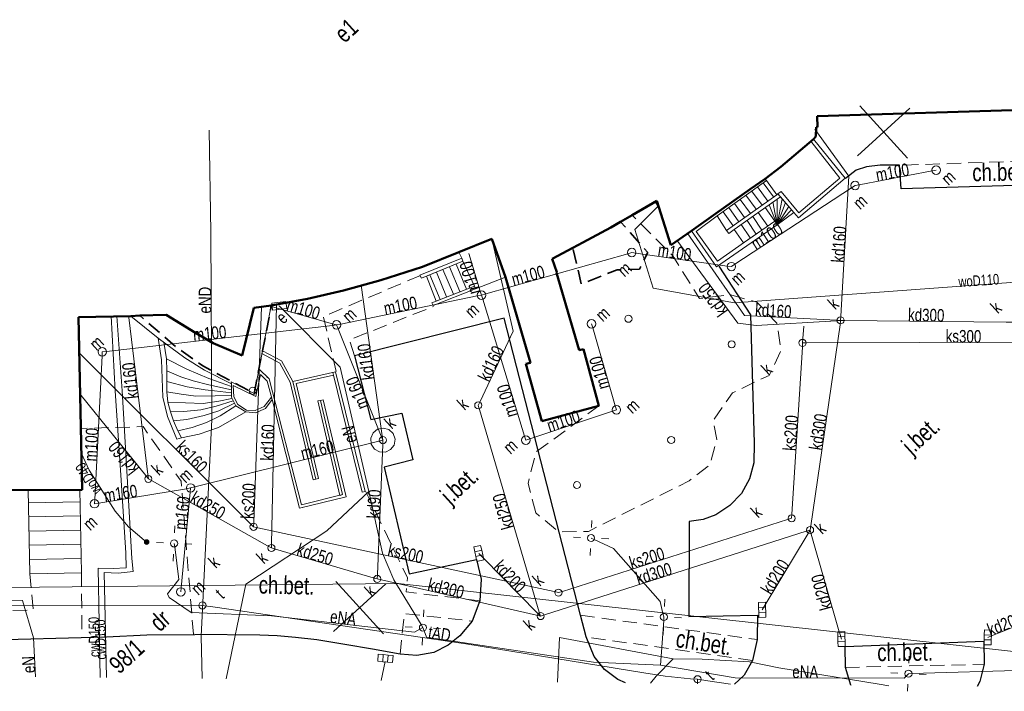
# Model space of a CAD drawing. Extents: x 6546616 to 6547358, y 5574659 to 5575298.
# Tile 7 of 12: x 6547122 to 6547192, y 5574932 to 5574980. Entities that reach past the tile are written whole.
import ezdxf
from ezdxf.enums import TextEntityAlignment as Align

# ---------------------------------------------------------------- set-up
doc = ezdxf.new("R2010")
doc.units = 0
doc.header["$MEASUREMENT"] = 0
for name, pattern in [('1.0_0.5', [1.5, 1, -0.5]), ('219-500', [0]), ('mz1.0_0.5', [1.5, 1, -0.5])]:
    doc.linetypes.add(name, pattern=pattern)
doc.layers.get('0').update_dxf_attribs({"color": 2, "linetype": 'CONTINUOUS', "lineweight": 13})
for name, color, linetype, lineweight in [('203-Punkt załamania granicy działki nie stabilizowany', 7, 'CONTINUOUS', 13), ('210-Oznaczenie użytku', 7, 'CONTINUOUS', 13), ('211-Nr działki', 7, 'CONTINUOUS', 13), ('219-Linia granicy', 7, 'CONTINUOUS', 13), ('311-podpora związana z budynkiem (punkt)', 7, 'CONTINUOUS', 13), ('312-Budynek (powierzchnia)', 7, 'CONTINUOUS', 13), ('312-Numer ewidencyjny budynku-Atr124', 7, 'CONTINUOUS', 13), ('342-Łącznik napowietrzny - K1', 7, 'CONTINUOUS', 13), ('348-przejazd przez budynek - blok budynku (powierzchnia)', 7, 'CONTINUOUS', 13), ('352-schody (powierzchnia)', 7, 'CONTINUOUS', 13), ('432-Jezdnia', 7, 'CONTINUOUS', 13), ('433-Chodnik', 7, 'CONTINUOUS', 13), ('504-Opis i rzędna włazu prostokątnego-ST', 7, 'CONTINUOUS', 13), ('506-Opis i rzędna włazu okrągłego-SK', 7, 'CONTINUOUS', 13), ('506-Opis i rzędna włazu okrągłego-SM', 7, 'CONTINUOUS', 13), ('506-Właz okrągły-SM', 7, 'CONTINUOUS', 13), ('510-Podpora jednosłupowa symb.-SEPOW', 7, 'CONTINUOUS', 13), ('582-Atrybuty opisowe-SKPOD', 7, 'CONTINUOUS', 13), ('585-Atrybuty opisowe-SEPOD', 7, 'CONTINUOUS', 13), ('586-Atrybuty opisowe-STPOD', 7, 'CONTINUOUS', 13), ('593-Atrybuty opisowe-SMPOD', 7, 'CONTINUOUS', 13), ('593-Oś przewodu-SMPOD', 7, 'CONTINUOUS', 13), ('688-Opis szafy sterowniczej-SE', 7, 'CONTINUOUS', 13), ('chodnik (powierzchnia)', 7, 'CONTINUOUS', 13), ('inne urządzenie techniczne - siec wodociągowa (punkt)', 7, 'CONTINUOUS', 13), ('komora podziemna - przewód kanalizacyjny (powierzchnia)', 7, 'CONTINUOUS', 13), ('kratka ściekowa (punkt)', 7, 'CONTINUOUS', 13), ('krawężnik (linia)', 7, 'CONTINUOUS', 13), ('latarnia na słupie lub maszcie (punkt)', 7, 'CONTINUOUS', 13), ('przewód ciepłowniczy (linia)', 7, 'CONTINUOUS', 13), ('przewód ciepłowniczy (linia)-Atr1', 7, 'CONTINUOUS', 13), ('przewód elektroenergetyczny (linia)', 7, 'CONTINUOUS', 13), ('przewód kanalizacyjny (linia)', 7, 'CONTINUOUS', 13), ('przewód telekomunikacyjny (linia)', 7, 'CONTINUOUS', 13), ('przewód wodociągowy (linia)', 7, 'CONTINUOUS', 13), ('przewód wodociągowy (linia)-Atr1', 7, 'CONTINUOUS', 13), ('szafa sterownicza - siec elektroenergetyczna (punkt)', 7, 'CONTINUOUS', 13), ('Wstawianie ramki sekcyjnej z opisem', 7, 'CONTINUOUS', 13), ('właz okrągły - siec kanalizacyjna (punkt)', 7, 'CONTINUOUS', 13), ('właz okrągły - siec telekomunikacyjna (punkt)', 7, 'CONTINUOUS', 13)]:
    doc.layers.add(name, color=color, linetype=linetype, lineweight=lineweight)
doc.styles.add('ARIAL', font='ARIALUNI.TTF', dxfattribs={"width": 0.75})

# ---------------------------------------------------------------- blocks, each defined once
blk = doc.blocks.new('506')
at = {"color": 0, "linetype": 'Continuous', "lineweight": 13}
blk.add_circle((0, 0), 0.3, dxfattribs=at)
blk = doc.blocks.new('US22')
at = {"color": 0, "linetype": 'Continuous', "lineweight": 13}
blk.add_circle((0, 0), 0.25, dxfattribs=at)
blk = doc.blocks.new('US31')
at = {"linetype": 'Continuous', "lineweight": 0}
h = blk.add_hatch(color=0, dxfattribs=at)
edge = h.paths.add_edge_path()
edge.add_arc((0, 0), 0.2, 0, 360)
blk = doc.blocks.new('SM011')
at = {"color": 0, "linetype": 'Continuous', "lineweight": 13}
for p, q in [((-0.53, 0.531), (-0.883, 0.884)), ((0.531, 0.531), (0.884, 0.884)), ((-0.53, -0.53), (-0.883, -0.883)), ((0.531, -0.53), (0.884, -0.883))]:
    blk.add_line(p, q, dxfattribs=at)
blk = doc.blocks.new('510')
at = {"color": 0, "linetype": 'Continuous', "lineweight": 0}
blk.add_circle((0, 0), 0.25, dxfattribs=at)
blk = doc.blocks.new('US05')
at = {"color": 0, "linetype": 'Continuous', "lineweight": 13}
for p, q in [((-0.525, -0.25), (-0.525, 0.25)), ((-0.525, 0.25), (-0.175, 0.25)), ((-0.175, -0.25), (-0.175, 0.25)), ((-0.175, 0.25), (0.175, 0.25)), ((0.175, -0.25), (0.175, 0.25)), ((0.175, 0.25), (0.525, 0.25)), ((0.525, -0.25), (0.525, 0.25)), ((-0.525, -0.25), (-0.175, -0.25)), ((-0.175, -0.25), (0.175, -0.25)), ((0.175, -0.25), (0.525, -0.25))]:
    blk.add_line(p, q, dxfattribs=at)
blk = doc.blocks.new('311')
at = {"color": 0, "linetype": 'Continuous', "lineweight": 0}
blk.add_circle((0, 0), 0.25, dxfattribs=at)
blk = doc.blocks.new('US19')
at = {"color": 0, "linetype": 'Continuous', "lineweight": 13}
for p, q in [((-0.5, -0.25), (-0.5, 0.25)), ((-0.5, 0.25), (0.5, 0.25)), ((0.5, -0.25), (0.5, 0.25)), ((-0.5, -0.25), (0.5, -0.25))]:
    blk.add_line(p, q, dxfattribs=at)
blk = doc.blocks.new('203')
at = {"linetype": 'Continuous', "lineweight": 0}
h = blk.add_hatch(color=0, dxfattribs=at)
edge = h.paths.add_edge_path()
edge.add_arc((0, 0), 0.045, 0, 360)
blk = doc.blocks.new('RAMKA500KP')
at = {"color": 0}
for p, q in [((250, 147.5), (250, 152.5)), ((300, 147.5), (300, 152.5)), ((247.5, 150), (252.5, 150)), ((297.5, 150), (302.5, 150))]:
    blk.add_line(p, q, dxfattribs=at)

msp = doc.modelspace()

# ---------------------------------------------------------------- linework, layer by layer
at = {"layer": '219-Linia granicy', "color": 7, "linetype": '219-500', "lineweight": 18, "flags": 128}
for points in [[(6547091.308, 5574939.365), (6547148.883, 5574939.966)], [(6547148.883, 5574939.966), (6547205.767, 5574933.669)]]:
    msp.add_lwpolyline(points, dxfattribs=at)
at = {"layer": '312-Budynek (powierzchnia)', "color": 7, "linetype": 'Continuous', "lineweight": 50, "flags": 128}
for points in [[(6547193.813, 5574973.465), (6547178.485, 5574972.993)], [(6547178.485, 5574972.993), (6547178.513, 5574972.234)], [(6547178.406, 5574972.232), (6547178.403, 5574971.567)], [(6547178.513, 5574972.234), (6547178.406, 5574972.232)], [(6547178.224, 5574971.377), (6547175.922, 5574969.42)], [(6547178.403, 5574971.567), (6547178.224, 5574971.377)], [(6547175.922, 5574969.42), (6547174.82, 5574968.581)], [(6547174.82, 5574968.581), (6547173.758, 5574967.831)], [(6547173.758, 5574967.831), (6547171.34, 5574966.12)], [(6547167.171, 5574967.02), (6547165.424, 5574966.013)], [(6547168.154, 5574963.887), (6547167.171, 5574967.02)], [(6547171.34, 5574966.12), (6547169.611, 5574964.9)], [(6547164.594, 5574965.543), (6547163.903, 5574965.144)], [(6547165.424, 5574966.013), (6547164.594, 5574965.543)], [(6547163.903, 5574965.144), (6547161.926, 5574964.078)], [(6547169.611, 5574964.9), (6547168.154, 5574963.887)], [(6547155.518, 5574964.334), (6547153.179, 5574963.398)], [(6547156.471, 5574961.62), (6547155.518, 5574964.334)], [(6547161.926, 5574964.078), (6547161.221, 5574963.694)], [(6547153.179, 5574963.398), (6547150.61, 5574962.36)], [(6547161.221, 5574963.694), (6547159.775, 5574962.906)], [(6547159.775, 5574962.906), (6547160.106, 5574961.977)], [(6547150.61, 5574962.36), (6547147.669, 5574961.403)], [(6547160.106, 5574961.977), (6547160.075, 5574961.922)], [(6547160.075, 5574961.922), (6547161.683, 5574956.451)], [(6547147.669, 5574961.403), (6547145.036, 5574960.672)], [(6547158.236, 5574955.575), (6547156.471, 5574961.62)], [(6547145.036, 5574960.672), (6547142.48, 5574960.079)], [(6547142.48, 5574960.079), (6547139.931, 5574959.613)], [(6547138.691, 5574959.446), (6547137.873, 5574956.094)], [(6547139.931, 5574959.613), (6547138.691, 5574959.446)], [(6547129.998, 5574958.855), (6547126.32, 5574958.783)], [(6547126.32, 5574958.783), (6547126.56, 5574946.595)], [(6547130.638, 5574958.91), (6547129.998, 5574958.855)], [(6547132.509, 5574958.962), (6547130.638, 5574958.91)], [(6547134.571, 5574957.674), (6547132.509, 5574958.962)], [(6547135.833, 5574956.956), (6547134.571, 5574957.674)], [(6547137.873, 5574956.094), (6547135.833, 5574956.956)], [(6547161.683, 5574956.451), (6547161.984, 5574956.536)], [(6547161.984, 5574956.536), (6547163.074, 5574952.527)], [(6547157.906, 5574955.492), (6547158.236, 5574955.575)], [(6547159.036, 5574951.438), (6547157.906, 5574955.492)], [(6547163.074, 5574952.527), (6547159.036, 5574951.438)], [(6547126.56, 5574946.595), (6547117.271, 5574946.572)]]:
    msp.add_lwpolyline(points, dxfattribs=at)
at = {"layer": '342-Łącznik napowietrzny - K1', "color": 7, "linetype": '1.0_0.5', "lineweight": 35, "flags": 128}
for points in [[(6547161.828, 5574961.138), (6547161.221, 5574963.694), (6547161.926, 5574964.078), (6547163.903, 5574965.144), (6547164.594, 5574965.543), (6547166.529, 5574963.356), (6547165.935, 5574962.195), (6547164.354, 5574962.136)], [(6547130.638, 5574958.91), (6547132.509, 5574958.962), (6547134.571, 5574957.674), (6547135.833, 5574956.956), (6547137.873, 5574956.094), (6547138.691, 5574959.446), (6547139.931, 5574959.613), (6547139.311, 5574956.414), (6547138.721, 5574953.391), (6547135.105, 5574955.348), (6547133.159, 5574956.715)]]:
    msp.add_lwpolyline(points, close=True, dxfattribs=at)
at = {"layer": '348-przejazd przez budynek - blok budynku (powierzchnia)', "color": 7, "linetype": 'mz1.0_0.5', "lineweight": 18, "flags": 128}
msp.add_lwpolyline([(6547158.621, 5574944.952), (6547158.062, 5574947.039), (6547158.628, 5574949.256), (6547163.074, 5574952.527), (6547161.984, 5574956.536), (6547161.683, 5574956.451), (6547160.075, 5574961.922), (6547160.106, 5574961.977), (6547159.775, 5574962.906), (6547161.221, 5574963.694), (6547161.926, 5574964.078), (6547163.903, 5574965.144), (6547164.594, 5574965.543), (6547165.424, 5574966.013), (6547168.295, 5574963.137), (6547170.182, 5574960.109), (6547172.305, 5574960.39), (6547174.234, 5574959.859), (6547175.635, 5574958.362), (6547175.947, 5574956.443), (6547175.091, 5574954.678), (6547172.512, 5574953.442), (6547171.145, 5574951.497), (6547171.398, 5574950.133), (6547170.909, 5574948.351), (6547169.454, 5574947.217), (6547162.332, 5574943.649), (6547160.228, 5574943.615)], close=True, dxfattribs=at)
at = {"layer": '352-schody (powierzchnia)', "color": 7, "linetype": 'Continuous', "lineweight": 18}
for p, q in [((6547175.922, 5574969.42), (6547178.224, 5574971.377)), ((6547180.089, 5574968.626), (6547178.047, 5574971.23)), ((6547178.224, 5574971.377), (6547180.471, 5574968.622)), ((6547174.82, 5574968.581), (6547175.922, 5574969.42)), ((6547174.899, 5574968.464), (6547171.431, 5574965.946)), ((6547171.431, 5574965.946), (6547174.899, 5574968.464)), ((6547173.758, 5574967.831), (6547174.82, 5574968.581)), ((6547174.672, 5574968.297), (6547175.403, 5574967.3)), ((6547174.899, 5574968.464), (6547174.82, 5574968.581)), ((6547174.82, 5574968.581), (6547174.899, 5574968.464)), ((6547175.63, 5574967.452), (6547174.899, 5574968.464)), ((6547174.899, 5574968.464), (6547175.63, 5574967.452)), ((6547180.471, 5574968.622), (6547177.158, 5574965.814)), ((6547177.196, 5574966.159), (6547180.089, 5574968.626)), ((6547171.34, 5574966.12), (6547173.758, 5574967.831)), ((6547175.63, 5574967.452), (6547172.089, 5574964.909)), ((6547175.63, 5574967.452), (6547172.089, 5574964.909)), ((6547173.859, 5574967.72), (6547174.603, 5574966.708)), ((6547174.261, 5574968.006), (6547174.999, 5574967.001)), ((6547175.718, 5574967.518), (6547175.63, 5574967.452)), ((6547175.718, 5574967.518), (6547175.63, 5574967.452)), ((6547175.718, 5574967.518), (6547175.938, 5574967.678)), ((6547176.844, 5574966.19), (6547175.718, 5574967.518)), ((6547175.892, 5574967.312), (6547175.718, 5574967.518)), ((6547175.938, 5574967.678), (6547177.196, 5574966.159)), ((6547172.631, 5574964.983), (6547175.892, 5574967.312)), ((6547175.892, 5574967.312), (6547172.631, 5574964.983)), ((6547172.648, 5574966.837), (6547173.365, 5574965.84)), ((6547173.051, 5574967.122), (6547173.775, 5574966.117)), ((6547173.455, 5574967.421), (6547174.186, 5574966.423)), ((6547175.669, 5574965.312), (6547175.365, 5574966.941)), ((6547175.669, 5574965.312), (6547175.658, 5574967.153)), ((6547175.669, 5574965.312), (6547176.026, 5574967.15)), ((6547175.669, 5574965.312), (6547176.24, 5574966.899)), ((6547176.844, 5574966.19), (6547175.892, 5574967.312)), ((6547169.611, 5574964.9), (6547171.34, 5574966.12)), ((6547171.841, 5574966.238), (6547172.559, 5574965.255)), ((6547172.245, 5574966.537), (6547172.962, 5574965.54)), ((6547174.993, 5574965.238), (6547174.331, 5574966.204)), ((6547175.498, 5574965.575), (6547174.822, 5574966.556)), ((6547175.669, 5574965.312), (6547175.086, 5574966.742)), ((6547175.669, 5574965.312), (6547176.482, 5574966.618)), ((6547175.669, 5574965.312), (6547176.683, 5574966.382)), ((6547175.669, 5574965.312), (6547176.844, 5574966.19)), ((6547177.158, 5574965.814), (6547176.844, 5574966.19)), ((6547171.431, 5574965.946), (6547169.949, 5574964.856)), ((6547172.089, 5574964.909), (6547171.431, 5574965.946)), ((6547173.272, 5574964.039), (6547175.505, 5574965.582)), ((6547173.346, 5574964.092), (6547175.498, 5574965.575)), ((6547174.18, 5574964.661), (6547173.532, 5574965.626)), ((6547174.583, 5574964.946), (6547173.935, 5574965.912)), ((6547175.498, 5574965.575), (6547175.669, 5574965.312)), ((6547175.505, 5574965.582), (6547175.669, 5574965.312)), ((6547171.366, 5574962.36), (6547169.611, 5574964.9)), ((6547169.949, 5574964.856), (6547171.448, 5574962.76)), ((6547175.669, 5574965.312), (6547171.366, 5574962.36)), ((6547172.089, 5574964.909), (6547172.249, 5574964.704)), ((6547172.249, 5574964.704), (6547172.631, 5574964.983)), ((6547172.631, 5574964.983), (6547173.272, 5574964.039)), ((6547173.763, 5574964.391), (6547173.122, 5574965.335)), ((6547155.518, 5574964.334), (6547153.179, 5574963.398)), ((6547156.471, 5574961.62), (6547155.518, 5574964.334)), ((6547171.448, 5574962.76), (6547173.346, 5574964.092)), ((6547153.179, 5574963.398), (6547153.379, 5574962.971)), ((6547153.379, 5574962.971), (6547150.432, 5574961.752)), ((6547150.528, 5574961.542), (6547153.467, 5574962.754)), ((6547153.467, 5574962.754), (6547150.889, 5574961.695)), ((6547153.467, 5574962.754), (6547153.379, 5574962.971)), ((6547153.379, 5574962.971), (6547153.467, 5574962.754)), ((6547154.275, 5574960.988), (6547153.467, 5574962.754)), ((6547153.467, 5574962.754), (6547154.275, 5574960.988)), ((6547151.596, 5574961.973), (6547152.313, 5574960.232)), ((6547152.052, 5574962.17), (6547152.789, 5574960.408)), ((6547152.514, 5574962.361), (6547153.251, 5574960.598)), ((6547152.983, 5574962.544), (6547153.719, 5574960.767)), ((6547150.432, 5574961.752), (6547150.528, 5574961.542)), ((6547150.889, 5574961.695), (6547151.57, 5574959.935)), ((6547151.128, 5574961.79), (6547151.851, 5574960.042)), ((6547154.351, 5574960.801), (6547156.471, 5574961.62)), ((6547154.275, 5574960.988), (6547151.274, 5574959.815)), ((6547151.357, 5574959.62), (6547154.351, 5574960.801)), ((6547151.57, 5574959.935), (6547154.275, 5574960.988)), ((6547154.351, 5574960.801), (6547154.275, 5574960.988)), ((6547154.275, 5574960.988), (6547154.351, 5574960.801)), ((6547151.274, 5574959.815), (6547151.357, 5574959.62)), ((6547138.691, 5574959.446), (6547137.873, 5574956.094)), ((6547139.931, 5574959.613), (6547138.691, 5574959.446)), ((6547139.311, 5574956.414), (6547139.931, 5574959.613)), ((6547130.638, 5574958.91), (6547129.998, 5574958.855)), ((6547129.998, 5574958.855), (6547131.942, 5574957.311)), ((6547132.509, 5574958.962), (6547130.638, 5574958.91)), ((6547134.571, 5574957.674), (6547132.509, 5574958.962)), ((6547131.942, 5574957.311), (6547133.815, 5574955.919)), ((6547131.942, 5574957.311), (6547132.18, 5574955.785)), ((6547132.53, 5574955.846), (6547132.331, 5574957.017)), ((6547135.833, 5574956.956), (6547134.571, 5574957.674)), ((6547137.873, 5574956.094), (6547135.833, 5574956.956)), ((6547139.028, 5574954.927), (6547139.311, 5574956.414)), ((6547139.311, 5574956.414), (6547139.273, 5574956.218)), ((6547139.311, 5574956.414), (6547140.651, 5574955.713)), ((6547132.18, 5574955.785), (6547132.274, 5574953.14)), ((6547132.547, 5574955.01), (6547132.53, 5574955.846)), ((6547133.968, 5574955.126), (6547132.53, 5574955.846)), ((6547133.815, 5574955.919), (6547135.218, 5574955.045)), ((6547139.273, 5574956.218), (6547140.536, 5574955.542)), ((6547140.651, 5574955.713), (6547141.458, 5574954.245)), ((6547132.553, 5574954.245), (6547132.547, 5574955.01)), ((6547133.546, 5574954.58), (6547132.547, 5574955.01)), ((6547135.508, 5574954.458), (6547133.968, 5574955.126)), ((6547135.218, 5574955.045), (6547137.112, 5574954.091)), ((6547138.721, 5574953.391), (6547139.028, 5574954.927)), ((6547139.768, 5574954.425), (6547139.065, 5574955.124)), ((6547140.536, 5574955.542), (6547141.265, 5574954.19)), ((6547141.458, 5574954.245), (6547144.465, 5574954.937)), ((6547144.465, 5574954.937), (6547144.278, 5574954.889)), ((6547144.465, 5574954.937), (6547146.559, 5574946.462)), ((6547132.547, 5574953.523), (6547132.553, 5574954.245)), ((6547133.986, 5574953.872), (6547132.553, 5574954.245)), ((6547134.417, 5574954.291), (6547133.546, 5574954.58)), ((6547135.529, 5574954.004), (6547134.417, 5574954.291)), ((6547137.109, 5574953.886), (6547135.508, 5574954.458)), ((6547139.167, 5574954.729), (6547138.838, 5574953.174)), ((6547139.167, 5574954.729), (6547139.634, 5574954.275)), ((6547139.634, 5574954.275), (6547139.492, 5574954.417)), ((6547139.626, 5574954.566), (6547139.768, 5574954.425)), ((6547139.634, 5574954.275), (6547139.989, 5574952.963)), ((6547142.069, 5574945.53), (6547139.768, 5574954.425)), ((6547141.458, 5574954.245), (6547141.652, 5574954.285)), ((6547141.458, 5574954.245), (6547143.069, 5574947.344)), ((6547144.319, 5574954.696), (6547141.692, 5574954.092)), ((6547144.278, 5574954.889), (6547144.319, 5574954.696)), ((6547144.319, 5574954.696), (6547146.359, 5574946.415)), ((6547135.258, 5574953.663), (6547133.986, 5574953.872)), ((6547135.919, 5574953.575), (6547135.258, 5574953.663)), ((6547137.112, 5574953.659), (6547135.529, 5574954.004)), ((6547137.11, 5574953.454), (6547135.919, 5574953.575)), ((6547137.112, 5574954.091), (6547137.104, 5574954.219)), ((6547137.104, 5574954.219), (6547137.112, 5574954.091)), ((6547137.104, 5574954.219), (6547138.721, 5574953.391)), ((6547137.112, 5574954.091), (6547137.109, 5574953.143)), ((6547137.248, 5574953.972), (6547137.273, 5574953.17)), ((6547138.838, 5574953.174), (6547137.248, 5574953.972)), ((6547141.265, 5574954.19), (6547142.882, 5574947.282)), ((6547141.692, 5574954.092), (6547143.262, 5574947.384)), ((6547132.274, 5574953.14), (6547132.59, 5574951.766)), ((6547132.632, 5574952.776), (6547132.547, 5574953.523)), ((6547133.572, 5574953.347), (6547132.547, 5574953.523)), ((6547134.599, 5574953.213), (6547133.572, 5574953.347)), ((6547135.973, 5574953.232), (6547134.599, 5574953.213)), ((6547136.231, 5574952.845), (6547135.126, 5574952.678)), ((6547137.114, 5574953.256), (6547135.973, 5574953.232)), ((6547137.245, 5574952.874), (6547136.045, 5574952.5)), ((6547137.154, 5574953.049), (6547136.231, 5574952.845)), ((6547137.109, 5574953.143), (6547137.42, 5574952.533)), ((6547137.273, 5574953.17), (6547137.558, 5574952.619)), ((6547139.435, 5574952.487), (6547139.933, 5574953.128)), ((6547139.512, 5574952.327), (6547139.989, 5574952.963)), ((6547139.989, 5574952.963), (6547141.923, 5574945.289)), ((6547143.405, 5574952.906), (6547143.212, 5574952.866)), ((6547143.212, 5574952.866), (6547144.762, 5574946.18)), ((6547143.405, 5574952.906), (6547143.598, 5574952.946)), ((6547144.97, 5574946.248), (6547143.405, 5574952.906)), ((6547145.225, 5574946.101), (6547143.598, 5574952.946)), ((6547132.804, 5574952.095), (6547132.632, 5574952.776)), ((6547135.126, 5574952.678), (6547132.632, 5574952.776)), ((6547134.942, 5574952.241), (6547133.747, 5574952.114)), ((6547136.045, 5574952.5), (6547134.942, 5574952.241)), ((6547136.219, 5574952.159), (6547135.199, 5574951.839)), ((6547137.329, 5574952.722), (6547136.219, 5574952.159)), ((6547137.42, 5574952.533), (6547136.323, 5574951.807)), ((6547137.42, 5574952.533), (6547138.12, 5574952.089)), ((6547137.558, 5574952.619), (6547138.184, 5574952.228)), ((6547138.184, 5574952.228), (6547138.784, 5574952.192)), ((6547138.784, 5574952.192), (6547139.435, 5574952.487)), ((6547138.826, 5574952.041), (6547139.512, 5574952.327)), ((6547132.59, 5574951.766), (6547133.265, 5574950.176)), ((6547133.747, 5574952.114), (6547132.804, 5574952.095)), ((6547133.022, 5574951.455), (6547132.804, 5574952.095)), ((6547133.954, 5574951.559), (6547133.022, 5574951.455)), ((6547133.321, 5574950.768), (6547133.022, 5574951.455)), ((6547135.199, 5574951.839), (6547133.954, 5574951.559)), ((6547136.323, 5574951.807), (6547135.36, 5574951.35)), ((6547136.192, 5574950.999), (6547138.12, 5574952.089)), ((6547138.12, 5574952.089), (6547138.826, 5574952.041)), ((6547134.345, 5574950.995), (6547133.321, 5574950.768)), ((6547133.58, 5574950.26), (6547133.321, 5574950.768)), ((6547135.36, 5574951.35), (6547134.345, 5574950.995)), ((6547134.832, 5574950.519), (6547136.192, 5574950.999)), ((6547133.265, 5574950.176), (6547133.58, 5574950.26)), ((6547133.58, 5574950.26), (6547134.832, 5574950.519)), ((6547143.069, 5574947.344), (6547142.882, 5574947.282)), ((6547143.069, 5574947.344), (6547143.262, 5574947.384)), ((6547126.405, 5574946.603), (6547122.765, 5574946.592)), ((6547122.765, 5574946.592), (6547122.864, 5574940.655)), ((6547126.514, 5574940.729), (6547126.405, 5574946.603)), ((6547141.923, 5574945.289), (6547145.225, 5574946.101)), ((6547142.069, 5574945.53), (6547144.97, 5574946.248)), ((6547144.97, 5574946.248), (6547144.783, 5574946.186)), ((6547145.163, 5574946.288), (6547145.123, 5574946.481)), ((6547146.559, 5574946.462), (6547146.359, 5574946.415)), ((6547122.786, 5574945.678), (6547126.42, 5574945.738)), ((6547141.923, 5574945.289), (6547142.123, 5574945.336)), ((6547122.808, 5574944.672), (6547126.436, 5574944.74)), ((6547122.824, 5574943.673), (6547126.452, 5574943.741)), ((6547122.847, 5574942.667), (6547126.475, 5574942.734)), ((6547122.842, 5574941.662), (6547126.491, 5574941.735)), ((6547122.864, 5574940.655), (6547126.514, 5574940.729))]:
    msp.add_line(p, q, dxfattribs=at)
at = {"layer": '593-Oś przewodu-SMPOD', "color": 7, "linetype": 'Continuous', "lineweight": 18, "flags": 128}
for points in [[(6547147.809, 5574950.098), (6547147.522, 5574950.027), (6547134.519, 5574946.789), (6547134.233, 5574946.718), (6547133.932, 5574946.661), (6547127.74, 5574945.654), (6547127.447, 5574945.604), (6547127.455, 5574945.909), (6547127.981, 5574956.049), (6547127.995, 5574956.346), (6547128.294, 5574956.374), (6547144.246, 5574958.211), (6547144.545, 5574958.253), (6547144.845, 5574958.309), (6547154.475, 5574960.292), (6547154.775, 5574960.349), (6547155.077, 5574960.433), (6547165.102, 5574963.275), (6547165.389, 5574963.36), (6547165.684, 5574963.318), (6547172.139, 5574962.401), (6547172.428, 5574962.366), (6547172.683, 5574962.531), (6547180.913, 5574967.943), (6547181.161, 5574968.101), (6547181.454, 5574968.151), (6547186.598, 5574969.137), (6547186.89, 5574969.187)], [(6547153.89, 5574963.3), (6547154.69, 5574960.636), (6547154.775, 5574960.349), (6547154.868, 5574960.068), (6547157.818, 5574950.385), (6547157.904, 5574950.097), (6547158.184, 5574950.19), (6547164.026, 5574952.148), (6547164.306, 5574952.241), (6547164.228, 5574952.535), (6547162.643, 5574958.04), (6547162.551, 5574958.321)], [(6547144.545, 5574958.253), (6547144.259, 5574958.33), (6547140.019, 5574959.531)], [(6547144.545, 5574958.253), (6547144.659, 5574957.964), (6547147.702, 5574950.379), (6547147.809, 5574950.098)], [(6547134.233, 5574946.718), (6547134.211, 5574946.414), (6547133.563, 5574939.663), (6547133.535, 5574939.367)]]:
    msp.add_lwpolyline(points, dxfattribs=at)
at = {"layer": 'chodnik (powierzchnia)', "color": 7, "linetype": 'mz1.0_0.5', "lineweight": 18, "flags": 128}
for points in [[(6547206.637, 5574970.297), (6547184.309, 5574969.529)], [(6547150.467, 5574961.743), (6547143.603, 5574958.829), (6547144.515, 5574954.941)], [(6547145.807, 5574956.062), (6547145.45, 5574957.183), (6547151.389, 5574959.555)], [(6547134.433, 5574936.373), (6547133.555, 5574947.196), (6547130.872, 5574951.055), (6547126.554, 5574950.928)], [(6547154.665, 5574938.748), (6547149.456, 5574939.365), (6547149.546, 5574940.366), (6547146.608, 5574946.453)], [(6547122.864, 5574940.655), (6547123.11, 5574938.095), (6547096.365, 5574937.503)], [(6547126.514, 5574940.729), (6547126.556, 5574936.267)], [(6547149.04, 5574934.961), (6547149.319, 5574937.835), (6547154.108, 5574937.31)], [(6547161.78, 5574937.715), (6547174.256, 5574936.001)], [(6547173.924, 5574934.523), (6547162.159, 5574936.182)], [(6547180.477, 5574934.034), (6547190.292, 5574934.252)]]:
    msp.add_lwpolyline(points, dxfattribs=at)
at = {"layer": 'komora podziemna - przewód kanalizacyjny (powierzchnia)', "color": 34, "linetype": 'Continuous', "lineweight": 18, "flags": 128}
msp.add_lwpolyline([(6547148.676, 5574950.17), (6547148.606, 5574949.755), (6547148.358, 5574949.434), (6547147.988, 5574949.247), (6547147.571, 5574949.274), (6547147.219, 5574949.468), (6547146.989, 5574949.825), (6547146.959, 5574950.23), (6547147.125, 5574950.612), (6547147.442, 5574950.873), (6547147.842, 5574950.953), (6547148.234, 5574950.849), (6547148.532, 5574950.566)], close=True, dxfattribs=at)
at = {"layer": 'krawężnik (linia)', "color": 7, "linetype": 'Continuous', "lineweight": 25, "flags": 128}
for points in [[(6547196.509, 5574932.604), (6547196.488, 5574932.802), (6547196.471, 5574934.382), (6547196.424, 5574935.92), (6547201.532, 5574936.144), (6547200.492, 5574968.347), (6547184.42, 5574967.861), (6547184.309, 5574969.529), (6547182.936, 5574969.538), (6547181.96, 5574969.422), (6547181.248, 5574969.18), (6547180.491, 5574968.586)], [(6547171.53, 5574962.388), (6547173.787, 5574958.953), (6547174.027, 5574949.887), (6547174.003, 5574948.501), (6547173.701, 5574947.361), (6547173.134, 5574946.319), (6547172.315, 5574945.467), (6547171.321, 5574944.82), (6547170.427, 5574944.481), (6547169.444, 5574944.343), (6547169.42, 5574937.619), (6547174.274, 5574937.72), (6547174.256, 5574936.001), (6547173.924, 5574934.523), (6547173.329, 5574933.483), (6547172.657, 5574932.852)], [(6547164.942, 5574932.932), (6547164.402, 5574933.18), (6547163.473, 5574933.889), (6547162.724, 5574934.803), (6547162.159, 5574936.182), (6547161.78, 5574937.715), (6547156.382, 5574958.714), (6547145.807, 5574956.062), (6547146.951, 5574951.547), (6547149.16, 5574952.001), (6547149.923, 5574948.709), (6547147.895, 5574948.189), (6547149.665, 5574940.636), (6547154.415, 5574941.67), (6547154.744, 5574940.267), (6547154.665, 5574938.748), (6547154.108, 5574937.31), (6547153.243, 5574936.254), (6547152.419, 5574935.599), (6547151.404, 5574935.095), (6547150.211, 5574934.862), (6547149.04, 5574934.961), (6547147.082, 5574935.316), (6547145.123, 5574935.657), (6547143.135, 5574935.971), (6547141.629, 5574936.157), (6547140.338, 5574936.254), (6547139.123, 5574936.312), (6547134.531, 5574936.354)], [(6547119.342, 5574935.967), (6547128.294, 5574936.198), (6547131.147, 5574936.345), (6547134.531, 5574936.354)], [(6547180.881, 5574932.766), (6547180.87, 5574932.783), (6547180.477, 5574934.034), (6547180.462, 5574935.507), (6547190.249, 5574935.875)], [(6547190.249, 5574935.875), (6547190.292, 5574934.252), (6547189.986, 5574933.042), (6547189.79, 5574932.674)]]:
    msp.add_lwpolyline(points, dxfattribs=at)
at = {"layer": 'przewód ciepłowniczy (linia)', "color": 212, "linetype": 'Continuous', "lineweight": 18, "flags": 128}
for points in [[(6547127.832, 5574933.317), (6547127.704, 5574941.055), (6547128.75, 5574941.019), (6547129.681, 5574941.081), (6547129.667, 5574942.122), (6547129.292, 5574947.633), (6547128.904, 5574953.577), (6547128.625, 5574958.864)], [(6547128.301, 5574933.312), (6547128.121, 5574940.73), (6547129.118, 5574940.704), (6547130.178, 5574940.816), (6547130.073, 5574941.734), (6547129.696, 5574948.364), (6547129.392, 5574953.575), (6547129.015, 5574958.867)]]:
    msp.add_lwpolyline(points, dxfattribs=at)
at = {"layer": 'przewód elektroenergetyczny (linia)', "color": 1, "linetype": 'Continuous', "lineweight": 18, "flags": 128}
for points in [[(6547135.553, 5574972.012), (6547135.662, 5574964.8), (6547135.731, 5574951.566), (6547134.971, 5574936.241), (6547135.05, 5574933.242)], [(6547136.751, 5574933.224), (6547138.127, 5574939.92), (6547143.843, 5574943.696), (6547146.821, 5574946.457), (6547144.806, 5574955.26), (6547140.489, 5574959.593)], [(6547167.43, 5574934.189), (6547162.697, 5574934.401), (6547150.882, 5574936.175), (6547150.726, 5574936.614), (6547150.638, 5574936.845), (6547150.507, 5574937.064), (6547148.591, 5574940.228), (6547147.774, 5574942.107), (6547146.821, 5574946.457)], [(6547203.752, 5574936.689), (6547203.692, 5574936.458), (6547203.154, 5574934.388), (6547201.511, 5574934.07), (6547185.178, 5574933.604), (6547184.937, 5574933.587), (6547184.765, 5574933.404), (6547184.638, 5574933.262), (6547172.69, 5574933.294), (6547167.43, 5574934.189), (6547167.645, 5574937.343), (6547167.657, 5574937.597), (6547167.597, 5574937.841), (6547167.39, 5574938.693), (6547164.093, 5574942.426), (6547162.736, 5574943.071), (6547162.515, 5574943.18)], [(6547150.638, 5574936.845), (6547150.42, 5574936.728), (6547150.035, 5574936.527), (6547139.945, 5574937.667), (6547134.266, 5574937.924), (6547132.724, 5574938.981), (6547132.594, 5574939.228), (6547133.407, 5574940.251), (6547133.107, 5574942.559), (6547133.068, 5574942.795)], [(6547123.286, 5574933.364), (6547123.13, 5574936.126), (6547122.349, 5574938.755), (6547118.296, 5574938.828)], [(6547160.15, 5574932.981), (6547160.289, 5574936.144), (6547168.322, 5574934.635)], [(6547166.713, 5574932.913), (6547167.117, 5574933.418), (6547168.322, 5574934.635), (6547170.375, 5574934.622), (6547173.707, 5574934.435), (6547175.774, 5574933.989), (6547182.877, 5574932.85), (6547183.542, 5574932.738)]]:
    msp.add_lwpolyline(points, dxfattribs=at)
at = {"layer": 'przewód kanalizacyjny (linia)', "color": 34, "linetype": 'Continuous', "lineweight": 18, "flags": 128}
for points in [[(6547180.14, 5574958.565), (6547180.161, 5574958.868), (6547180.732, 5574968.752), (6547178.328, 5574972.08)], [(6547169.314, 5574964.752), (6547173.346, 5574958.917), (6547179.843, 5574958.579), (6547180.14, 5574958.565)], [(6547155.588, 5574964.019), (6547157.012, 5574957.814), (6547154.678, 5574952.828), (6547154.545, 5574952.558), (6547154.631, 5574952.271), (6547158.859, 5574937.939), (6547158.952, 5574937.659)], [(6547180.14, 5574958.565), (6547179.848, 5574958.543), (6547174.169, 5574958.205), (6547172.888, 5574958.366), (6547168.574, 5574964.242)], [(6547146.286, 5574961.065), (6547147.766, 5574950.397), (6547147.809, 5574950.098), (6547147.801, 5574949.794), (6547147.426, 5574940.588), (6547147.411, 5574940.291)], [(6547177.451, 5574956.973), (6547177.444, 5574956.669), (6547176.704, 5574944.875), (6547176.683, 5574944.571), (6547176.395, 5574944.486), (6547160.501, 5574939.404), (6547160.214, 5574939.319), (6547159.92, 5574939.39), (6547138.968, 5574943.901), (6547138.675, 5574943.971), (6547138.703, 5574944.267), (6547139.247, 5574959.518)], [(6547140.309, 5574959.673), (6547139.934, 5574942.779), (6547139.941, 5574942.474)], [(6547129.865, 5574958.897), (6547129.867, 5574958.777), (6547131.212, 5574947.662), (6547131.247, 5574947.356)], [(6547131.247, 5574947.356), (6547131.51, 5574947.216), (6547139.672, 5574942.621), (6547139.941, 5574942.474), (6547140.22, 5574942.39), (6547147.132, 5574940.375), (6547147.411, 5574940.291), (6547147.705, 5574940.22), (6547158.651, 5574937.723), (6547158.952, 5574937.659), (6547159.233, 5574937.752), (6547177.708, 5574943.652), (6547177.988, 5574943.745), (6547178.031, 5574944.04), (6547180.104, 5574958.262), (6547180.14, 5574958.565)], [(6547180.14, 5574958.565), (6547180.444, 5574958.557), (6547191.843, 5574958.445), (6547192.444, 5574958.438), (6547199.159, 5574958.379), (6547199.463, 5574958.372)], [(6547177.451, 5574956.973), (6547177.473, 5574957.276), (6547177.536, 5574958.158)], [(6547215.188, 5574957.289), (6547202.317, 5574957.046), (6547202.02, 5574957.046), (6547201.715, 5574957.039), (6547177.756, 5574956.979), (6547177.451, 5574956.973)], [(6547138.675, 5574943.971), (6547138.465, 5574944.187), (6547126.383, 5574956.246)], [(6547126.442, 5574953.326), (6547126.489, 5574953.26), (6547131.06, 5574947.591), (6547131.247, 5574947.356)], [(6547177.988, 5574943.745), (6547177.842, 5574943.49), (6547174.819, 5574938.445), (6547174.604, 5574938.101)], [(6547177.988, 5574943.745), (6547178.074, 5574943.457), (6547180.052, 5574936.553), (6547180.058, 5574936.531), (6547180.204, 5574936.029)], [(6547154.584, 5574942.094), (6547154.914, 5574941.745), (6547158.736, 5574937.867), (6547158.952, 5574937.659)], [(6547193.937, 5574937.497), (6547193.655, 5574937.39), (6547190.812, 5574936.252), (6547190.538, 5574936.151)], [(6547147.68, 5574933.111), (6547147.975, 5574934.438)]]:
    msp.add_lwpolyline(points, dxfattribs=at)
at = {"layer": 'przewód telekomunikacyjny (linia)', "color": 30, "linetype": 'Continuous', "lineweight": 18, "flags": 128}
for points in [[(6547170.037, 5574933.194), (6547169.536, 5574933.225), (6547167.748, 5574933.423), (6547166.243, 5574933.637), (6547153.67, 5574935.709), (6547135.806, 5574938.31), (6547135.019, 5574938.419), (6547134.311, 5574938.424), (6547107.541, 5574938.336), (6547106.797, 5574938.336)], [(6547170.037, 5574933.194), (6547170.035, 5574932.878)], [(6547172.364, 5574932.855), (6547170.775, 5574933.081), (6547170.037, 5574933.194)]]:
    msp.add_lwpolyline(points, dxfattribs=at)
at = {"layer": 'przewód wodociągowy (linia)', "color": 5, "linetype": 'Continuous', "lineweight": 18, "flags": 128}
for points in [[(6547210.119, 5574965.53), (6547207.908, 5574965.465), (6547207.497, 5574965.457), (6547207.549, 5574962.099), (6547204.343, 5574962.131), (6547172.638, 5574959.8), (6547166.897, 5574960.839), (6547165.602, 5574965), (6547167.23, 5574966.628), (6547167.054, 5574966.955)], [(6547131.126, 5574942.895), (6547129.846, 5574943.961), (6547128.895, 5574945.082), (6547127.065, 5574947.973), (6547126.5, 5574949.203)]]:
    msp.add_lwpolyline(points, dxfattribs=at)
at = {"layer": 'Wstawianie ramki sekcyjnej z opisem', "color": 7, "linetype": 'Continuous', "lineweight": 13, "flags": 128}
for points in [[(6547184.857, 5574970.041), (6547181.494, 5574973.741)], [(6547184.857, 5574970.041), (6547181.494, 5574973.741)], [(6547181.325, 5574970.21), (6547185.026, 5574973.573)], [(6547181.325, 5574970.21), (6547185.026, 5574973.573)], [(6547144.325, 5574936.58), (6547148.025, 5574939.943)], [(6547144.325, 5574936.58), (6547148.025, 5574939.943)], [(6547147.856, 5574936.412), (6547144.493, 5574940.112)], [(6547147.856, 5574936.412), (6547144.493, 5574940.112)]]:
    msp.add_lwpolyline(points, dxfattribs=at)

# ---------------------------------------------------------------- block references
at = {"layer": '203-Punkt załamania granicy działki nie stabilizowany', "color": 7, "linetype": 'Continuous', "lineweight": 18, "rotation": 42.26758658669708}
msp.add_blockref('203', (6547148.883, 5574939.966), dxfattribs=at)
at = {"layer": '311-podpora związana z budynkiem (punkt)', "color": 7, "linetype": 'Continuous', "lineweight": 18, "rotation": 42.26758658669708}
for p in [(6547165.159, 5574958.678), (6547172.449, 5574956.872), (6547138.624, 5574953.587), (6547168.176, 5574950.11), (6547161.518, 5574946.923)]:
    msp.add_blockref('311', p, dxfattribs=at)
at = {"layer": '506-Właz okrągły-SM', "color": 7, "linetype": 'Continuous', "lineweight": 18, "rotation": 42.26758658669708}
for p in [(6547186.89, 5574969.187), (6547181.161, 5574968.101), (6547165.389, 5574963.36), (6547172.428, 5574962.366), (6547154.775, 5574960.349), (6547144.545, 5574958.253), (6547162.551, 5574958.321), (6547127.995, 5574956.346), (6547164.306, 5574952.241), (6547157.904, 5574950.097), (6547134.233, 5574946.718), (6547127.447, 5574945.604), (6547133.535, 5574939.367)]:
    msp.add_blockref('506', p, dxfattribs=at)
at = {"layer": '510-Podpora jednosłupowa symb.-SEPOW', "color": 7, "linetype": 'Continuous', "lineweight": 18, "rotation": 42.26758658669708}
for p in [(6547133.068, 5574942.795), (6547162.515, 5574943.18), (6547167.657, 5574937.597), (6547150.638, 5574936.845), (6547184.937, 5574933.587)]:
    msp.add_blockref('510', p, dxfattribs=at)
at = {"layer": 'inne urządzenie techniczne - siec wodociągowa (punkt)', "color": 7, "linetype": 'Continuous', "lineweight": 13, "rotation": 42.26758658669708}
msp.add_blockref('US31', (6547131.126, 5574942.895), dxfattribs=at)
at = {"layer": 'kratka ściekowa (punkt)', "color": 7, "linetype": 'Continuous', "lineweight": 18}
for p, rotation in [((6547154.584, 5574942.094), 102.7355865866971), ((6547174.604, 5574938.101), 92.05958658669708), ((6547180.204, 5574936.029), 91.11158658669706), ((6547190.538, 5574936.151), 88.5595865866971), ((6547147.993, 5574934.671), 355.5075865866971)]:
    msp.add_blockref('US05', p, dxfattribs=dict(at, rotation=rotation))
at = {"layer": 'latarnia na słupie lub maszcie (punkt)', "color": 7, "linetype": 'Continuous', "lineweight": 18, "rotation": 42.26758658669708}
for p in [(6547133.068, 5574942.795), (6547162.515, 5574943.18), (6547167.657, 5574937.597), (6547150.638, 5574936.845), (6547184.937, 5574933.587)]:
    msp.add_blockref('SM011', p, dxfattribs=at)
at = {"layer": 'szafa sterownicza - siec elektroenergetyczna (punkt)', "color": 7, "linetype": 'Continuous', "lineweight": 18, "rotation": 7.226586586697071}
msp.add_blockref('US19', (6547140.489, 5574959.593), dxfattribs=at)
at = {"layer": 'Wstawianie ramki sekcyjnej z opisem', "color": 7, "linetype": 'Continuous', "lineweight": 13, "rotation": 42.26758658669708}
msp.add_blockref('RAMKA500KP', (6547062.061, 5574659.111), dxfattribs=at)
at = {"layer": 'właz okrągły - siec kanalizacyjna (punkt)', "color": 7, "linetype": 'Continuous', "lineweight": 18, "rotation": 42.26758658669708}
for p in [(6547180.14, 5574958.565), (6547177.451, 5574956.973), (6547154.545, 5574952.558), (6547147.809, 5574950.098), (6547131.247, 5574947.356), (6547176.683, 5574944.571), (6547138.675, 5574943.971), (6547177.988, 5574943.745), (6547139.941, 5574942.474), (6547147.411, 5574940.291), (6547160.214, 5574939.319), (6547158.952, 5574937.659)]:
    msp.add_blockref('US22', p, dxfattribs=at)
at = {"layer": 'właz okrągły - siec telekomunikacyjna (punkt)', "color": 7, "linetype": 'Continuous', "lineweight": 18}
for p, rotation in [((6547135.068, 5574938.409), 350.9715865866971), ((6547170.037, 5574933.194), 350.5155865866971)]:
    msp.add_blockref('US22', p, dxfattribs=dict(at, rotation=rotation))

# ---------------------------------------------------------------- texts
at = {"layer": '210-Oznaczenie użytku', "color": 3, "linetype": 'Continuous', "lineweight": 18, "style": 'ARIAL', "width": 0.75}
msp.add_text('dr', height=1.25, rotation=42.26759, dxfattribs=at).set_placement((6547132.053, 5574936.493))
at = {"layer": '211-Nr działki', "color": 7, "linetype": 'Continuous', "lineweight": 18, "style": 'ARIAL', "width": 0.75}
msp.add_text('98/1', height=1.25, rotation=42.26759, dxfattribs=at).set_placement((6547129.185, 5574933.508))
at = {"layer": '312-Numer ewidencyjny budynku-Atr124', "color": 7, "style": 'ARIAL', "width": 0.75}
msp.add_text('e1', height=1.25, rotation=42.26759, dxfattribs=at).set_placement((6547145.22, 5574979.069), align=Align.MIDDLE_CENTER)
at = {"layer": '432-Jezdnia', "color": 7, "linetype": 'Continuous', "lineweight": 25, "style": 'ARIAL', "width": 0.75}
for p in [(6547184.329, 5574949.926), (6547151.739, 5574946.413)]:
    msp.add_text('j.bet.', height=1.25, rotation=42.26759, dxfattribs=at).set_placement(p, align=Align.TOP_LEFT)
at = {"layer": '433-Chodnik', "color": 7, "linetype": 'Continuous', "lineweight": 25, "style": 'ARIAL', "width": 0.75}
for rotation, p in [(1.00159, (6547189.432, 5574969.646)), (358.76859, (6547139.054, 5574940.506)), (351.22159, (6547168.634, 5574936.715)), (0.57059, (6547182.724, 5574935.724))]:
    msp.add_text('ch.bet.', height=1.25, rotation=rotation, dxfattribs=at).set_placement(p, align=Align.TOP_LEFT)
at = {"layer": '504-Opis i rzędna włazu prostokątnego-ST', "color": 7, "linetype": 'Continuous', "lineweight": 18, "style": 'ARIAL', "width": 0.75}
for p in [(6547135.876, 5574939.482), (6547170.473, 5574933.725)]:
    msp.add_text('t', height=0.9, rotation=42.26759, dxfattribs=at).set_placement(p, align=Align.TOP_LEFT)
at = {"layer": '506-Opis i rzędna włazu okrągłego-SK', "color": 7, "linetype": 'Continuous', "lineweight": 18, "style": 'ARIAL', "width": 0.75}
for p in [(6547179.15, 5574959.936), (6547190.641, 5574959.663), (6547174.448, 5574955.297), (6547152.972, 5574952.832), (6547147.826, 5574951.506), (6547131.387, 5574948.213), (6547173.712, 5574945.209), (6547178.23, 5574944.059), (6547135.4, 5574941.657), (6547138.791, 5574941.97), (6547158.29, 5574940.395), (6547146.431, 5574939.63), (6547157.658, 5574937.239)]:
    msp.add_text('k', height=0.9, rotation=42.26759, dxfattribs=at).set_placement(p, align=Align.TOP_LEFT)
at = {"layer": '506-Opis i rzędna włazu okrągłego-SM', "color": 7, "linetype": 'Continuous', "lineweight": 18, "style": 'ARIAL', "width": 0.75}
for p in [(6547187.151, 5574968.721), (6547180.918, 5574967.015), (6547164.274, 5574962.253), (6547172.273, 5574961.644), (6547144.843, 5574959.01), (6547153.503, 5574959.34), (6547162.736, 5574959.084), (6547126.988, 5574957.038), (6547164.825, 5574952.577), (6547156.215, 5574949.725), (6547133.266, 5574947.677), (6547126.536, 5574944.317), (6547134.162, 5574939.748)]:
    msp.add_text('m', height=0.9, rotation=42.26759, dxfattribs=at).set_placement(p, align=Align.TOP_LEFT)
at = {"layer": '582-Atrybuty opisowe-SKPOD', "color": 32, "linetype": 'Continuous', "lineweight": 18, "style": 'ARIAL', "width": 0.75}
for s, rotation, p in [('kd160', 85.95859, (6547179.487, 5574962.688)), ('kd250', 125.57159, (6547171.518, 5574958.728)), ('kd160', 356.25359, (6547174.138, 5574959.786)), ('kd300', 358.69359, (6547184.916, 5574959.42)), ('ks300', 359.43059, (6547187.569, 5574957.899)), ('kd160', 97.16059, (6547146.325, 5574954.303)), ('kd160', 64.10059, (6547154.485, 5574954.558)), ('kd160', 96.14659, (6547129.654, 5574952.975)), ('ks200', 85.69759, (6547176.077, 5574949.386)), ('kd300', 81.00459, (6547177.922, 5574949.482)), ('kd160', 88.01959, (6547139.167, 5574948.663)), ('kd160', 128.17959, (6547129.933, 5574947.553)), ('ks160', 314.30259, (6547133.759, 5574950.152)), ('ks200', 87.17959, (6547137.789, 5574944.559)), ('kd90', 86.93359, (6547146.682, 5574944.587)), ('kd250', 329.89959, (6547134.578, 5574946.531)), ('kd250', 105.73659, (6547156.225, 5574943.693)), ('kd250', 342.98259, (6547141.926, 5574942.832)), ('ks200', 347.08259, (6547148.296, 5574942.811)), ('ks200', 16.96159, (6547165.126, 5574941.824)), ('kd200', 58.30959, (6547174.456, 5574939.588)), ('kd200', 313.83759, (6547156.222, 5574941.704)), ('kd300', 16.98559, (6547165.59, 5574940.719)), ('kd300', 346.41559, (6547151.131, 5574940.361)), ('kd200', 105.22259, (6547178.711, 5574937.983)), ('kd200', 21.04759, (6547190.398, 5574937.064))]:
    msp.add_text(s, height=0.9, rotation=rotation, dxfattribs=at).set_placement(p, align=Align.TOP_LEFT)
at = {"layer": '585-Atrybuty opisowe-SEPOD', "color": 1, "linetype": 'Continuous', "lineweight": 18, "style": 'ARIAL', "width": 0.75}
for s, rotation, p in [('eND', 89.56159, (6547134.786, 5574959.059)), ('eN', 102.15259, (6547145.127, 5574949.822)), ('eNA', 352.79559, (6547144.156, 5574938.089)), ('eN', 92.46259, (6547122.365, 5574933.607)), ('eNA', 359.13259, (6547176.739, 5574934.177))]:
    msp.add_text(s, height=0.9, rotation=rotation, dxfattribs=at).set_placement(p, align=Align.TOP_LEFT)
at = {"layer": '586-Atrybuty opisowe-STPOD', "color": 30, "linetype": 'Continuous', "lineweight": 18, "style": 'ARIAL', "width": 0.75}
msp.add_text('tAD', height=0.9, rotation=350.97259, dxfattribs=at).set_placement((6547151.112, 5574936.978), align=Align.TOP_LEFT)
at = {"layer": '593-Atrybuty opisowe-SMPOD', "color": 7, "linetype": 'Continuous', "lineweight": 18, "style": 'ARIAL', "width": 0.75}
for s, rotation, p in [('m100', 10.02359, (6547182.562, 5574969.28)), ('m100', 32.57159, (6547173.687, 5574964.267)), ('m100', 351.21459, (6547167.324, 5574963.997)), ('m100', 105.95859, (6547153.846, 5574960.315)), ('m100', 15.07559, (6547156.816, 5574961.865)), ('m100', 343.34959, (6547141.201, 5574960.133)), ('m100', 10.89159, (6547147.806, 5574959.839)), ('m100', 5.80959, (6547134.359, 5574957.982)), ('m100', 105.37559, (6547162.991, 5574953.599)), ('m160', 111.10659, (6547146.01, 5574952.166)), ('m100', 106.20359, (6547156.496, 5574951.616)), ('m100', 17.78359, (6547159.302, 5574951.517)), ('m100', 86.32659, (6547126.693, 5574948.635)), ('m160', 13.24859, (6547141.93, 5574949.578)), ('m160', 8.52659, (6547128.055, 5574946.616)), ('m160', 83.86059, (6547133.054, 5574943.822))]:
    msp.add_text(s, height=0.9, rotation=rotation, dxfattribs=at).set_placement(p, align=Align.TOP_LEFT)
at = {"layer": '688-Opis szafy sterowniczej-SE', "color": 7, "linetype": 'Continuous', "lineweight": 18, "style": 'ARIAL', "width": 0.75}
msp.add_text('e', height=0.9, rotation=42.26759, dxfattribs=at).set_placement((6547140.167, 5574958.922), align=Align.TOP_LEFT)
at = {"layer": 'przewód ciepłowniczy (linia)-Atr1', "color": 212, "style": 'ARIAL', "width": 0.75}
for rotation, p in [(90.94059, (6547127.808, 5574934.77)), (91.39259, (6547128.267, 5574934.593))]:
    msp.add_text('cwD150', height=0.75, rotation=rotation, dxfattribs=at).set_placement(p)
at = {"layer": 'przewód wodociągowy (linia)-Atr1', "color": 5, "style": 'ARIAL', "width": 0.75}
for s, rotation, p in [('woD110', 4.06759, (6547188.492, 5574960.913)), ('woD40', 122.29159, (6547127.98, 5574946.535))]:
    msp.add_text(s, height=0.75, rotation=rotation, dxfattribs=at).set_placement(p)

doc.saveas('drawing.dxf')
